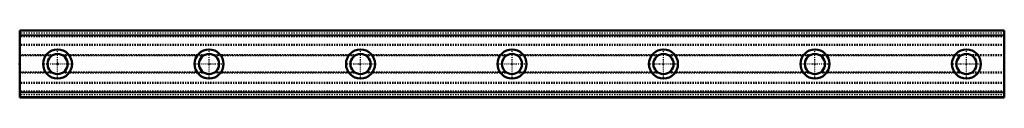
# Model space of a CAD drawing. Header units: millimetres. Extents: x -30 to 750, y -27 to 26.
import ezdxf

# ---------------------------------------------------------------- set-up
doc = ezdxf.new("R2010")
doc.units = ezdxf.units.MM
doc.linetypes.add('Center', pattern=[1.5, 0.45, -0.5, 0.05, -0.5])
doc.linetypes.add('Dashed', pattern=[2, 1, -1])
for name, color, linetype, lineweight in [('2d ConnectionPoints', 7, 'Continuous', 50), ('AM_0', 7, 'Continuous', 50), ('AM_4', 3, 'Continuous', 25), ('AM_7', 7, 'Center', 25), ('AM_9', 6, 'Dashed', 25)]:
    doc.layers.add(name, color=color, linetype=linetype, lineweight=lineweight)

msp = doc.modelspace()

# ---------------------------------------------------------------- linework, layer by layer
at = {"layer": '2d ConnectionPoints'}
for p in [(-30, 0), (0, 0), (0, 0)]:
    msp.add_point(p, dxfattribs=at)
at = {"layer": 'AM_0'}
for p, q in [((750, 26.5), (-30, 26.5)), ((-30, 26.5), (-30, -26.5)), ((750, 26.5), (750, -26.5)), ((750, -26.5), (-30, -26.5))]:
    msp.add_line(p, q, dxfattribs=at)
for centre, radius in [((0, 0), 11.5), ((0, 0), 8), ((120, 0), 11.5), ((120, 0), 8), ((240, 0), 11.5), ((240, 0), 8), ((360, 0), 11.5), ((360, 0), 8), ((480, 0), 11.5), ((480, 0), 8), ((600, 0), 11.5), ((600, 0), 8), ((720, 0), 11.5), ((720, 0), 8)]:
    msp.add_circle(centre, radius, dxfattribs=at)
at = {"layer": 'AM_4'}
for p, q in [((750, 26.09), (-30, 26.09)), ((750, 22.73), (-30, 22.73)), ((750, 22.23), (-30, 22.23)), ((750, -22.23), (-30, -22.23)), ((750, -22.73), (-30, -22.73)), ((750, -26.09), (-30, -26.09))]:
    msp.add_line(p, q, dxfattribs=at)
at = {"layer": 'AM_7'}
for p, q in [((0, -12.07), (0, 12.07)), ((120, -12.07), (120, 12.07)), ((240, -12.07), (240, 12.07)), ((360, -12.07), (360, 12.07)), ((480, -12.07), (480, 12.07)), ((600, -12.07), (600, 12.07)), ((720, -12.07), (720, 12.07)), ((-12.07, 0), (12.07, 0)), ((107.92, 0), (132.07, 0)), ((227.93, 0), (252.07, 0)), ((347.93, 0), (372.07, 0)), ((467.93, 0), (492.07, 0)), ((587.92, 0), (612.08, 0)), ((707.92, 0), (732.08, 0))]:
    msp.add_line(p, q, dxfattribs=at)
at = {"layer": 'AM_9'}
for p, q in [((750, 26.21), (-30, 26.21)), ((750, 24.5), (-30, 24.5)), ((750, 22.72), (-30, 22.72)), ((750, 22.58), (-30, 22.58)), ((750, 21.79), (-30, 21.79)), ((750, 21.5), (-30, 21.5)), ((750, 15.5), (-30, 15.5)), ((750, 15.23), (-30, 15.23)), ((750, 14.67), (-30, 14.67)), ((-3.2, 7.33), (-30, 7.33)), ((-4.27, 6.77), (-30, 6.77)), ((-4.66, 6.5), (-30, 6.5)), ((116.8, 7.33), (3.2, 7.33)), ((115.73, 6.77), (4.27, 6.77)), ((115.34, 6.5), (4.66, 6.5)), ((236.8, 7.33), (123.2, 7.33)), ((235.73, 6.77), (124.27, 6.77)), ((235.34, 6.5), (124.66, 6.5)), ((356.8, 7.33), (243.2, 7.33)), ((355.73, 6.77), (244.27, 6.77)), ((355.34, 6.5), (244.66, 6.5)), ((476.8, 7.33), (363.2, 7.33)), ((475.73, 6.77), (364.27, 6.77)), ((475.34, 6.5), (364.66, 6.5)), ((596.8, 7.33), (483.2, 7.33)), ((595.73, 6.77), (484.27, 6.77)), ((595.34, 6.5), (484.66, 6.5)), ((716.8, 7.33), (603.2, 7.33)), ((715.73, 6.77), (604.27, 6.77)), ((715.34, 6.5), (604.66, 6.5)), ((750, 7.33), (723.2, 7.33)), ((750, 6.77), (724.27, 6.77)), ((750, 6.5), (724.66, 6.5)), ((-4.66, -6.5), (-30, -6.5)), ((-4.27, -6.77), (-30, -6.77)), ((-3.2, -7.33), (-30, -7.33)), ((116.8, -7.33), (3.2, -7.33)), ((115.73, -6.77), (4.27, -6.77)), ((115.34, -6.5), (4.66, -6.5)), ((236.8, -7.33), (123.2, -7.33)), ((235.73, -6.77), (124.27, -6.77)), ((235.34, -6.5), (124.66, -6.5)), ((356.8, -7.33), (243.2, -7.33)), ((355.73, -6.77), (244.27, -6.77)), ((355.34, -6.5), (244.66, -6.5)), ((476.8, -7.33), (363.2, -7.33)), ((475.73, -6.77), (364.27, -6.77)), ((475.34, -6.5), (364.66, -6.5)), ((596.8, -7.33), (483.2, -7.33)), ((595.73, -6.77), (484.27, -6.77)), ((595.34, -6.5), (484.66, -6.5)), ((716.8, -7.33), (603.2, -7.33)), ((715.73, -6.77), (604.27, -6.77)), ((715.34, -6.5), (604.66, -6.5)), ((750, -7.33), (723.2, -7.33)), ((750, -6.77), (724.27, -6.77)), ((750, -6.5), (724.66, -6.5)), ((750, -14.67), (-30, -14.67)), ((750, -15.23), (-30, -15.23)), ((750, -15.5), (-30, -15.5)), ((750, -21.5), (-30, -21.5)), ((750, -21.79), (-30, -21.79)), ((750, -22.58), (-30, -22.58)), ((750, -22.72), (-30, -22.72)), ((750, -24.5), (-30, -24.5)), ((750, -26.21), (-30, -26.21))]:
    msp.add_line(p, q, dxfattribs=at)

doc.saveas('drawing.dxf')
